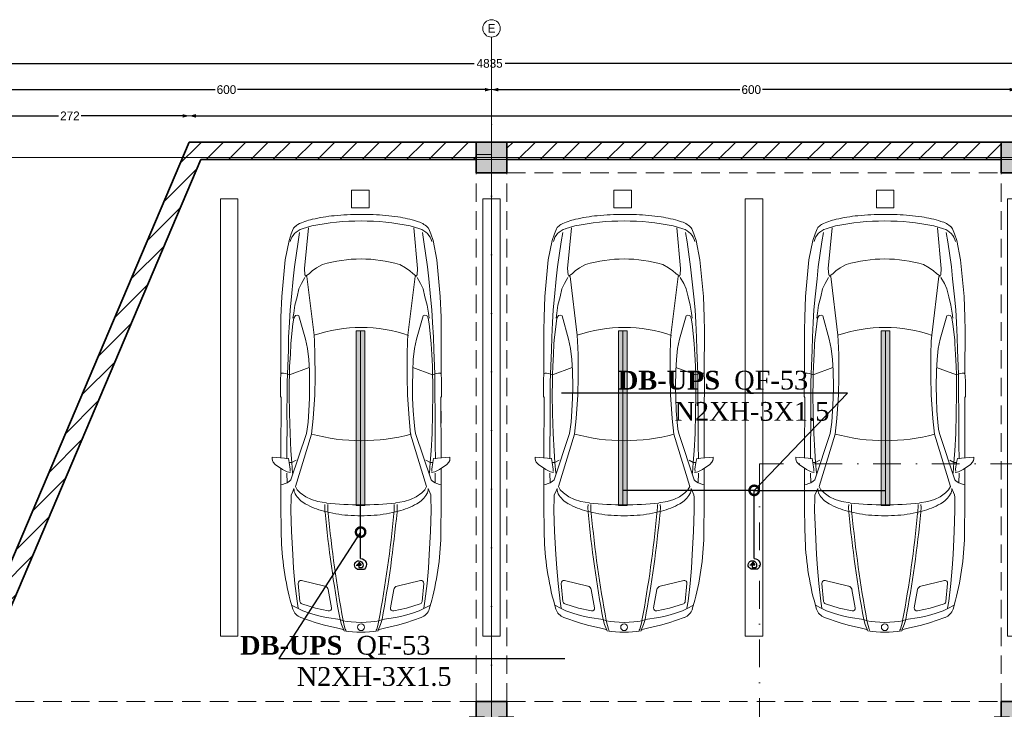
# Model space of a CAD drawing. Header units: inches. Extents: x -101229 to 34922, y -9538 to 27777.
# Tile 44 of 53: x 2374 to 13631, y 11710 to 19597. Entities that reach past the tile are written whole.
import ezdxf
from ezdxf import colors
from ezdxf.entities.mleader import LeaderData, LeaderLine
from ezdxf.enums import TextEntityAlignment as Align
from ezdxf.math import Vec2, Vec3

# ---------------------------------------------------------------- set-up
doc = ezdxf.new("R2010")
doc.units = ezdxf.units.IN
doc.header["$MEASUREMENT"] = 0
doc.linetypes.add('Dot & Dashed', pattern=[670.277762, 317.5, -176.388889, 0, -176.388874])
doc.linetypes.add('Hidden', pattern=[317.5, 211.666667, -105.833333])
for name, color, linetype in [('- განათება', 7, 'Continuous'), ('Dimensioning - General', 7, 'Continuous'), ('Marker - Section', 7, 'Continuous'), ('Structural - Bearing', 7, 'Continuous'), ('Structural - Grid', 7, 'Continuous')]:
    doc.layers.add(name, color=color, linetype=linetype)
for name, color, linetype, lineweight, true_color in [('Marker - Section_Pen_No__108', 7, 'Continuous', 13, 0xfd8379), ('Structural - Bearing_Pen_No__102', 7, 'Continuous', 13, 0xcccccc), ('Structural - Bearing_Pen_No__161', 7, 'Continuous', 13, 0x6a6a6a), ('Structural - Bearing_Pen_No__28', 7, 'Continuous', 35, 0xa80f02), ('Structural - Bearing_Pen_No__81', 7, 'Continuous', 20, 0x6a6a6a), ('Structural - Grid_Pen_No__81', 7, 'Continuous', 20, 0x6a6a6a)]:
    doc.layers.add(name, color=color, linetype=linetype, lineweight=lineweight, true_color=true_color)
for name, color, linetype, lineweight in [('New_2D Drafting - General_Pen_No__2', 8, 'Continuous', 15), ('New_Interior - Furniture _Pen_No__1', 7, 'Continuous', 13), ('Structural - Bearing_Pen_No__1', 7, 'Continuous', 13), ('Structural - Bearing_Pen_No__20', 1, 'Continuous', 0), ('Structural - Bearing_Pen_No__27', 7, 'Continuous', 35)]:
    doc.layers.add(name, color=color, linetype=linetype, lineweight=lineweight)
doc.styles.add('CT', font='ARIALN.TTF', dxfattribs={"height": 200})
doc.styles.add('GENERATED_STYLE_3', font='txt')
doc.dimstyles.new('GENERATED_STYLE__1', dxfattribs={"dimtxt": 100, "dimasz": 76, "dimexe": 0.18, "dimexo": 0.0625, "dimgap": 0, "dimtad": 0, "dimdec": 0, "dimlfac": 0.1, "dimzin": 0, "dimdsep": 46, "dimtxsty": 'GENERATED_STYLE_3', "dimblk": 'ARROWHEAD_5', "dimblk1": 'ARROWHEAD_5', "dimblk2": 'ARROWHEAD_5', "dimcen": 0.09, "dimse1": 1, "dimse2": 1, "dimclrd": 7, "dimclre": 7, "dimclrt": 7, "dimadec": 0, "dimazin": 0, "dimtfac": 1, "dimtdec": 4, "dimtmove": 0, "dimatfit": 3, "dimfxl": 1, "dimtolj": 1, "dimtzin": 0, "dimarcsym": 0})
doc.dimstyles.new('GENERATED_STYLE__2', dxfattribs={"dimtxt": 100, "dimasz": 76, "dimexe": 0.18, "dimexo": 0.0625, "dimgap": 0, "dimtad": 0, "dimtih": 1, "dimtoh": 1, "dimdec": 0, "dimlfac": 0.1, "dimzin": 0, "dimdsep": 46, "dimtxsty": 'GENERATED_STYLE_3', "dimblk": 'ARROWHEAD_5', "dimblk1": 'ARROWHEAD_5', "dimblk2": 'ARROWHEAD_5', "dimcen": 0.09, "dimse1": 1, "dimse2": 1, "dimclrd": 7, "dimclre": 7, "dimclrt": 7, "dimadec": 0, "dimazin": 0, "dimtfac": 1, "dimtdec": 4, "dimtmove": 0, "dimatfit": 3, "dimfxl": 1, "dimtolj": 1, "dimtzin": 0, "dimarcsym": 0})
pattern_1 = [(45, (0, 0), (-127.2792, 127.2792), [])]

# ---------------------------------------------------------------- blocks, each defined once
blk = doc.blocks.new('Slab_1', base_point=(-47184, 14488))
at = {"layer": 'Structural - Bearing_Pen_No__1', "color": 7, "linetype": 'Continuous', "lineweight": 13, "flags": 128}
blk.add_lwpolyline([(-47184, 14488), (1166, 14488), (1166, 32488), (1166, 39238), (-26465, 39238), (-29184, 32838), (-47184, 32838)], close=True, dxfattribs=at)
blk = doc.blocks.new('Wall_3', base_point=(-29184, 32838))
at = {"layer": 'Structural - Bearing', "linetype": 'Continuous', "lineweight": 0, "true_color": 0x000000}
h = blk.add_hatch(dxfattribs=at)
h.set_pattern_fill('MASONRY_BLOCK', color=18, style=0, pattern_type=2)
h.set_pattern_definition(pattern_1)
h.paths.add_polyline_path([(-26550, 39038), (-26333, 39038), (-26465, 39238)])
h = blk.add_hatch(dxfattribs=at)
h.set_pattern_fill('MASONRY_BLOCK', color=18, style=0, pattern_type=2)
h.set_pattern_definition(pattern_1)
h.paths.add_polyline_path([(-26248, 39238), (-26465, 39238), (-26333, 39038)])
h = blk.add_hatch(dxfattribs=at)
h.set_pattern_fill('MASONRY_BLOCK', color=18, style=0, pattern_type=2)
h.set_pattern_definition(pattern_1)
h.paths.add_polyline_path([(-29184, 32838), (-28966, 32838), (-26333, 39038), (-26550, 39038)])
at = {"layer": 'Structural - Bearing_Pen_No__27', "color": 7, "linetype": 'Continuous', "lineweight": 35, "flags": 128}
for points in [[(-26465, 39238), (-29184, 32838)], [(-26465, 39238), (-26248, 39238)], [(-28966, 32838), (-26333, 39038)]]:
    blk.add_lwpolyline(points, dxfattribs=at)
blk = doc.blocks.new('Wall_4', base_point=(1166, 39238))
at = {"layer": 'Structural - Bearing', "linetype": 'Continuous', "lineweight": 0, "true_color": 0x000000}
h = blk.add_hatch(dxfattribs=at)
h.set_pattern_fill('MASONRY_BLOCK', color=18, style=0, pattern_type=2)
h.set_pattern_definition(pattern_1)
h.paths.add_polyline_path([(-26333, 39038), (-23184, 39038), (-23184, 39238), (-26248, 39238)])
h = blk.add_hatch(dxfattribs=at)
h.set_pattern_fill('MASONRY_BLOCK', color=18, style=0, pattern_type=2)
h.set_pattern_definition(pattern_1)
h.paths.add_polyline_path([(-22834, 39238), (-22834, 39038), (-17184, 39038), (-17184, 39238)])
at = {"layer": 'Structural - Bearing_Pen_No__27', "color": 7, "linetype": 'Continuous', "lineweight": 35, "flags": 128}
for points in [[(-23184, 39238), (-26248, 39238)], [(-17184, 39238), (-22834, 39238)], [(-26333, 39038), (-23184, 39038)], [(-22834, 39038), (-17184, 39038)]]:
    blk.add_lwpolyline(points, dxfattribs=at)
blk = doc.blocks.new('Column_3', base_point=(-23009, 39063))
at = {"layer": 'Structural - Bearing_Pen_No__161', "linetype": 'Continuous', "lineweight": 0, "true_color": 0x6a6a6a}
blk.add_hatch(color=251, dxfattribs=at).paths.add_polyline_path([(-22834, 38888), (-22834, 39238), (-23184, 39238), (-23184, 38888)])
at = {"layer": 'Structural - Bearing_Pen_No__20', "color": 1, "linetype": 'Continuous', "lineweight": 0}
for p, q in [((-23009, 39143), (-23009, 39318)), ((-23089, 39063), (-23264, 39063)), ((-23009, 38983), (-23009, 38808)), ((-22929, 39063), (-22754, 39063))]:
    blk.add_line(p, q, dxfattribs=at)
blk.add_point((-23009, 39063), dxfattribs=at)
at = {"layer": 'Structural - Bearing_Pen_No__28', "color": 14, "linetype": 'Continuous', "lineweight": 35, "true_color": 0xa80f02, "flags": 128}
blk.add_lwpolyline([(-22834, 38888), (-22834, 39238), (-23184, 39238), (-23184, 38888)], close=True, dxfattribs=at)
blk = doc.blocks.new('Column_20', base_point=(-23009, 32663))
at = {"layer": 'Structural - Bearing_Pen_No__161', "linetype": 'Continuous', "lineweight": 0, "true_color": 0x6a6a6a}
blk.add_hatch(color=251, dxfattribs=at).paths.add_polyline_path([(-22834, 32488), (-22834, 32838), (-23184, 32838), (-23184, 32488)])
at = {"layer": 'Structural - Bearing_Pen_No__20', "color": 1, "linetype": 'Continuous', "lineweight": 0}
for p, q in [((-23009, 32743), (-23009, 32918)), ((-23089, 32663), (-23264, 32663)), ((-22929, 32663), (-22754, 32663)), ((-23009, 32583), (-23009, 32408))]:
    blk.add_line(p, q, dxfattribs=at)
blk.add_point((-23009, 32663), dxfattribs=at)
at = {"layer": 'Structural - Bearing_Pen_No__28', "color": 14, "linetype": 'Continuous', "lineweight": 35, "true_color": 0xa80f02, "flags": 128}
blk.add_lwpolyline([(-22834, 32488), (-22834, 32838), (-23184, 32838), (-23184, 32488)], close=True, dxfattribs=at)
blk = doc.blocks.new('Column_24', base_point=(-17009, 32663))
at = {"layer": 'Structural - Bearing_Pen_No__161', "linetype": 'Continuous', "lineweight": 0, "true_color": 0x6a6a6a}
blk.add_hatch(color=251, dxfattribs=at).paths.add_polyline_path([(-16834, 32488), (-16834, 32838), (-17184, 32838), (-17184, 32488)])
at = {"layer": 'Structural - Bearing_Pen_No__20', "color": 1, "linetype": 'Continuous', "lineweight": 0}
for p, q in [((-17009, 32743), (-17009, 32918)), ((-17089, 32663), (-17264, 32663)), ((-16929, 32663), (-16754, 32663)), ((-17009, 32583), (-17009, 32408))]:
    blk.add_line(p, q, dxfattribs=at)
blk.add_point((-17009, 32663), dxfattribs=at)
at = {"layer": 'Structural - Bearing_Pen_No__28', "color": 14, "linetype": 'Continuous', "lineweight": 35, "true_color": 0xa80f02, "flags": 128}
blk.add_lwpolyline([(-16834, 32488), (-16834, 32838), (-17184, 32838), (-17184, 32488)], close=True, dxfattribs=at)
blk = doc.blocks.new('Column_39', base_point=(-17009, 39063))
at = {"layer": 'Structural - Bearing_Pen_No__161', "linetype": 'Continuous', "lineweight": 0, "true_color": 0x6a6a6a}
blk.add_hatch(color=251, dxfattribs=at).paths.add_polyline_path([(-16834, 38888), (-16834, 39238), (-17184, 39238), (-17184, 38888)])
at = {"layer": 'Structural - Bearing_Pen_No__20', "color": 1, "linetype": 'Continuous', "lineweight": 0}
for p, q in [((-17009, 39143), (-17009, 39318)), ((-17089, 39063), (-17264, 39063)), ((-17009, 38983), (-17009, 38808)), ((-16929, 39063), (-16754, 39063))]:
    blk.add_line(p, q, dxfattribs=at)
blk.add_point((-17009, 39063), dxfattribs=at)
at = {"layer": 'Structural - Bearing_Pen_No__28', "color": 14, "linetype": 'Continuous', "lineweight": 35, "true_color": 0xa80f02, "flags": 128}
blk.add_lwpolyline([(-16834, 38888), (-16834, 39238), (-17184, 39238), (-17184, 38888)], close=True, dxfattribs=at)
blk = doc.blocks.new('Standard grid marker')
at = {"layer": 'Structural - Grid_Pen_No__81', "color": 251, "linetype": 'Continuous', "lineweight": 20, "true_color": 0x6a6a6a}
blk.add_line((1000, 0), (51328, 0), dxfattribs=at)
at = {"layer": 'Structural - Grid_Pen_No__81', "color": 251, "lineweight": 20, "true_color": 0x6a6a6a, "style": 'GENERATED_STYLE_3'}
for tag, p in [('AC_MarkerText_1_0', (-100, -144)), ('AC_MarkerText_1_1', (52428, -144))]:
    blk.add_attdef(tag, text='', height=100, rotation=180, dxfattribs=at).set_placement(p, align=Align.TOP_CENTER)
blk = doc.blocks.new('Standard grid marker_2')
at = {"layer": 'Structural - Grid_Pen_No__81', "color": 251, "linetype": 'Continuous', "lineweight": 20, "true_color": 0x6a6a6a}
for p, q in [((1000, 0), (27735, 0)), ((27735, 0), (28735, 0))]:
    blk.add_line(p, q, dxfattribs=at)
blk.add_circle((28835, 0), 100, dxfattribs=at)
blk.add_point((27735, 0), dxfattribs=at)
blk.add_point((27735, 0), dxfattribs=at)
at = {"layer": 'Structural - Grid_Pen_No__81', "color": 251, "lineweight": 20, "true_color": 0x6a6a6a, "style": 'GENERATED_STYLE_3'}
for tag, p in [('AC_MarkerText_1_0', (-2, -47)), ('AC_MarkerText_1_1', (28933, -47))]:
    blk.add_attdef(tag, text='', height=100, rotation=270, dxfattribs=at).set_placement(p, align=Align.TOP_CENTER)
blk = doc.blocks.new('Parking Place')
at = {"layer": 'New_Interior - Furniture _Pen_No__1', "color": 7, "linetype": 'Continuous', "lineweight": 13, "flags": 128}
for points in [[(1400, 4900), (1600, 4900), (1600, 5100), (1400, 5100)], [(4400, 4900), (4600, 4900), (4600, 5100), (4400, 5100)], [(-100, 0), (100, 0), (100, 5000), (-100, 5000)], [(2900, 0), (3100, 0), (3100, 5000), (2900, 5000)], [(5900, 0), (6100, 0), (6100, 5000), (5900, 5000)]]:
    blk.add_lwpolyline(points, close=True, dxfattribs=at)
blk = doc.blocks.new('Parking Place_4')
at = {"layer": 'New_Interior - Furniture _Pen_No__1', "color": 7, "linetype": 'Continuous', "lineweight": 13, "flags": 128}
for points in [[(1400, 4900), (1600, 4900), (1600, 5100), (1400, 5100)], [(-100, 0), (100, 0), (100, 5000), (-100, 5000)], [(2900, 0), (3100, 0), (3100, 5000), (2900, 5000)]]:
    blk.add_lwpolyline(points, close=True, dxfattribs=at)
blk = doc.blocks.new('Car Symbol 27')
at = {"layer": 'New_Interior - Furniture _Pen_No__1', "color": 7, "linetype": 'Continuous', "lineweight": 13}
for p, q in [((-1984, 1017), (-2004, 1017)), ((-2004, 1017), (-1989, 830)), ((-1965, 1014), (-1984, 1017)), ((-1945, 1004), (-1965, 1014)), ((-3842, 906), (-4261, 867)), ((-3606, 915), (-3842, 906)), ((-3450, 918), (-3606, 915)), ((-2966, 917), (-3450, 918)), ((-2877, 921), (-2966, 917)), ((-2963, 904), (-2965, 886)), ((-2955, 917), (-2963, 904)), ((-2696, 921), (-2877, 921)), ((-2686, 914), (-2696, 921)), ((-1999, 917), (-2685, 914)), ((-2392, 915), (-2530, 915)), ((-1919, 980), (-1945, 1004)), ((-1861, 896), (-1919, 980)), ((-1453, 917), (-1877, 917)), ((-1689, 898), (-1686, 917)), ((-1158, 913), (-1453, 917)), ((-4559, 797), (-4614, 774)), ((-4483, 823), (-4559, 797)), ((-4261, 867), (-4483, 823)), ((-3836, 796), (-4042, 775)), ((-3688, 811), (-3836, 796)), ((-3543, 819), (-3688, 811)), ((-3376, 828), (-3543, 819)), ((-3341, 799), (-3528, 778)), ((-3232, 831), (-3376, 828)), ((-3299, 802), (-3341, 799)), ((-3179, 808), (-3299, 802)), ((-3232, 831), (-2954, 842)), ((-3045, 816), (-3179, 808)), ((-2946, 819), (-3045, 816)), ((-2946, 819), (-3029, 593)), ((-2965, 886), (-2961, 861)), ((-2961, 861), (-2952, 839)), ((-2858, 844), (-2954, 842)), ((-2952, 839), (-2946, 819)), ((-2856, 820), (-2946, 819)), ((-2722, 844), (-2858, 844)), ((-2725, 821), (-2856, 820)), ((-2503, 818), (-2725, 821)), ((-2518, 847), (-2722, 844)), ((-2338, 846), (-2518, 847)), ((-2273, 812), (-2503, 818)), ((-2146, 848), (-2338, 846)), ((-2074, 801), (-2273, 812)), ((-2273, 624), (-1744, 801)), ((-1984, 850), (-2146, 848)), ((-1941, 791), (-2074, 801)), ((-1989, 830), (-1943, 821)), ((-1941, 791), (-1969, 742)), ((-1943, 821), (-1864, 810)), ((-1941, 820), (-1941, 791)), ((-1821, 782), (-1941, 791)), ((-1864, 810), (-1839, 811)), ((-1836, 843), (-1861, 896)), ((-1830, 826), (-1836, 843)), ((-1829, 806), (-1830, 826)), ((-1710, 846), (-1821, 849)), ((-1744, 801), (-1728, 817)), ((-1728, 817), (-1710, 846)), ((-1710, 846), (-1700, 868)), ((-1700, 868), (-1689, 898)), ((-1600, 785), (-1571, 798)), ((-1571, 798), (-1546, 800)), ((-1546, 800), (-1393, 802)), ((-1393, 802), (-1151, 794)), ((-1151, 794), (-888, 780)), ((-264, 780), (-366, 809)), ((-310, 793), (-274, 720)), ((-4465, 720), (-4571, 702)), ((-4179, 761), (-4465, 720)), ((-4042, 775), (-4179, 761)), ((-3991, 681), (-4057, 642)), ((-3927, 711), (-3991, 681)), ((-3837, 731), (-3927, 711)), ((-3741, 756), (-3837, 731)), ((-3649, 770), (-3741, 756)), ((-3594, 778), (-3649, 770)), ((-3623, 751), (-3628, 727)), ((-3628, 727), (-3621, 710)), ((-3593, 768), (-3623, 751)), ((-3621, 710), (-3352, 635)), ((-3528, 778), (-3593, 768)), ((-1666, 750), (-2265, 567)), ((-1631, 730), (-1666, 750)), ((-1643, 767), (-1600, 785)), ((-1594, 694), (-1631, 730)), ((-1549, 632), (-1594, 694)), ((-888, 780), (-734, 771)), ((-734, 771), (-559, 755)), ((-528, 413), (-591, 681)), ((-559, 755), (-356, 731)), ((-352, 699), (-559, 718)), ((-356, 731), (-276, 718)), ((-326, 678), (-277, 520)), ((-274, 720), (-247, 666)), ((-171, 688), (-107, 511)), ((-4647, 562), (-4614, 672)), ((-4160, 646), (-4626, 602)), ((-4088, 641), (-4160, 646)), ((-4105, 591), (-4134, 558)), ((-4077, 628), (-4105, 591)), ((-4075, 632), (-4088, 641)), ((-4071, 618), (-4075, 632)), ((-3398, 536), (-4071, 618)), ((-3352, 635), (-3247, 612)), ((-3247, 612), (-3122, 598)), ((-3122, 598), (-2991, 591)), ((-2991, 591), (-2813, 588)), ((-2813, 588), (-2677, 590)), ((-2677, 590), (-2533, 596)), ((-2533, 596), (-2405, 606)), ((-2265, 567), (-2446, 549)), ((-2405, 606), (-2324, 615)), ((-2324, 615), (-2273, 624)), ((-1520, 567), (-1549, 632)), ((-1496, 493), (-1520, 567)), ((-247, 666), (-219, 588)), ((-219, 588), (-200, 525)), ((-4168, 509), (-4205, 442)), ((-4134, 558), (-4168, 509)), ((-3328, 532), (-3398, 536)), ((-3179, 527), (-3328, 532)), ((-2920, 526), (-3179, 527)), ((-2715, 530), (-2920, 526)), ((-2446, 549), (-2715, 530)), ((-1479, 396), (-1496, 493)), ((-244, 374), (-277, 520)), ((-200, 525), (-181, 453)), ((-181, 453), (-170, 396)), ((-107, 511), (-80, 418)), ((-1426, 415), (-1463, 412)), ((-1440, 380), (-1463, 380)), ((-1387, 379), (-1440, 380)), ((-1375, 412), (-1426, 415)), ((-1360, 376), (-1387, 379)), ((-279, 337), (-488, 375)), ((-170, 396), (-146, 240)), ((-46, 267), (-80, 418)), ((-146, 240), (-132, 207)), ((-90, 223), (-146, 240)), ((-46, 267), (-35, 221)), ((-134, 205), (-78, 191)), ((-132, 207), (-125, 157)), ((-125, 157), (-118, 111)), ((-23, 196), (-90, 223)), ((-78, 191), (-37, 180)), ((-37, 180), (-19, 170)), ((-19, 194), (-35, 221)), ((-118, 111), (-115, 57)), ((-115, 57), (-113, 0)), ((-125, -157), (-118, -111)), ((-118, -111), (-115, -57)), ((-115, -57), (-113, 0)), ((-146, -240), (-132, -207)), ((-90, -223), (-146, -240)), ((-134, -205), (-78, -191)), ((-132, -207), (-125, -157)), ((-23, -196), (-90, -223)), ((-78, -191), (-37, -180)), ((-46, -267), (-35, -221)), ((-37, -180), (-19, -170)), ((-19, -194), (-35, -221)), ((-279, -337), (-488, -375)), ((-170, -396), (-146, -240)), ((-46, -267), (-80, -418)), ((-4168, -509), (-4205, -442)), ((-1479, -396), (-1496, -493)), ((-1440, -380), (-1463, -380)), ((-1426, -415), (-1463, -412)), ((-1387, -379), (-1440, -380)), ((-1375, -412), (-1426, -415)), ((-1360, -376), (-1387, -379)), ((-528, -413), (-591, -681)), ((-244, -374), (-277, -520)), ((-181, -453), (-170, -396)), ((-107, -511), (-80, -418)), ((-4647, -562), (-4614, -672)), ((-4134, -558), (-4168, -509)), ((-4105, -591), (-4134, -558)), ((-3398, -536), (-4071, -618)), ((-3328, -532), (-3398, -536)), ((-3179, -527), (-3328, -532)), ((-2920, -526), (-3179, -527)), ((-2715, -530), (-2920, -526)), ((-2446, -549), (-2715, -530)), ((-2265, -567), (-2446, -549)), ((-1496, -493), (-1520, -567)), ((-326, -678), (-277, -520)), ((-219, -588), (-200, -525)), ((-200, -525), (-181, -453)), ((-171, -688), (-107, -511)), ((-4160, -646), (-4626, -602)), ((-4088, -641), (-4160, -646)), ((-4077, -628), (-4105, -591)), ((-4075, -632), (-4088, -641)), ((-4071, -618), (-4075, -632)), ((-3991, -681), (-4057, -642)), ((-3621, -710), (-3352, -635)), ((-3352, -635), (-3247, -612)), ((-3247, -612), (-3122, -598)), ((-3122, -598), (-2991, -591)), ((-2946, -819), (-3029, -593)), ((-2991, -591), (-2813, -588)), ((-2813, -588), (-2677, -590)), ((-2677, -590), (-2533, -596)), ((-2533, -596), (-2405, -606)), ((-2405, -606), (-2324, -615)), ((-2324, -615), (-2273, -624)), ((-2273, -624), (-1744, -801)), ((-1666, -750), (-2265, -567)), ((-1549, -632), (-1594, -694)), ((-1520, -567), (-1549, -632)), ((-274, -720), (-247, -666)), ((-247, -666), (-219, -588)), ((-4559, -797), (-4614, -774)), ((-4465, -720), (-4571, -702)), ((-4179, -761), (-4465, -720)), ((-4042, -775), (-4179, -761)), ((-3836, -796), (-4042, -775)), ((-3927, -711), (-3991, -681)), ((-3837, -731), (-3927, -711)), ((-3741, -756), (-3837, -731)), ((-3649, -770), (-3741, -756)), ((-3594, -778), (-3649, -770)), ((-3628, -727), (-3621, -710)), ((-3623, -751), (-3628, -727)), ((-3593, -768), (-3623, -751)), ((-3528, -778), (-3593, -768)), ((-3341, -799), (-3528, -778)), ((-1941, -791), (-1969, -742)), ((-1821, -782), (-1941, -791)), ((-1631, -730), (-1666, -750)), ((-1643, -767), (-1600, -785)), ((-1594, -694), (-1631, -730)), ((-1600, -785), (-1571, -798)), ((-1151, -794), (-888, -780)), ((-888, -780), (-734, -771)), ((-734, -771), (-559, -755)), ((-352, -699), (-559, -718)), ((-559, -755), (-356, -731)), ((-264, -780), (-366, -809)), ((-356, -731), (-276, -718)), ((-310, -793), (-274, -720)), ((-4483, -823), (-4559, -797)), ((-4261, -867), (-4483, -823)), ((-3842, -906), (-4261, -867)), ((-3688, -811), (-3836, -796)), ((-3543, -819), (-3688, -811)), ((-3376, -828), (-3543, -819)), ((-3232, -831), (-3376, -828)), ((-3299, -802), (-3341, -799)), ((-3179, -808), (-3299, -802)), ((-3232, -831), (-2954, -842)), ((-3045, -816), (-3179, -808)), ((-2946, -819), (-3045, -816)), ((-2965, -886), (-2961, -861)), ((-2963, -904), (-2965, -886)), ((-2961, -861), (-2954, -841)), ((-2954, -841), (-2946, -819)), ((-2858, -844), (-2954, -842)), ((-2856, -820), (-2946, -819)), ((-2722, -844), (-2858, -844)), ((-2725, -821), (-2856, -820)), ((-2503, -818), (-2725, -821)), ((-2518, -847), (-2722, -844)), ((-2338, -846), (-2518, -847)), ((-2273, -812), (-2503, -818)), ((-2146, -848), (-2338, -846)), ((-2074, -801), (-2273, -812)), ((-1984, -850), (-2146, -848)), ((-1941, -791), (-2074, -801)), ((-2004, -1017), (-1989, -830)), ((-1989, -830), (-1943, -821)), ((-1943, -821), (-1864, -810)), ((-1941, -820), (-1941, -791)), ((-1861, -896), (-1919, -980)), ((-1864, -810), (-1839, -811)), ((-1836, -843), (-1861, -896)), ((-1830, -826), (-1836, -843)), ((-1829, -806), (-1830, -826)), ((-1710, -846), (-1821, -849)), ((-1744, -801), (-1728, -817)), ((-1728, -817), (-1710, -846)), ((-1710, -846), (-1700, -868)), ((-1700, -868), (-1689, -898)), ((-1689, -898), (-1686, -917)), ((-1571, -798), (-1546, -800)), ((-1546, -800), (-1393, -802)), ((-1393, -802), (-1151, -794)), ((-3606, -915), (-3842, -906)), ((-3450, -918), (-3606, -915)), ((-2966, -917), (-3450, -918)), ((-2877, -921), (-2966, -917)), ((-2955, -917), (-2963, -904)), ((-2696, -921), (-2877, -921)), ((-2686, -914), (-2696, -921)), ((-1999, -917), (-2685, -914)), ((-1945, -1004), (-1965, -1014)), ((-1919, -980), (-1945, -1004)), ((-1453, -917), (-1877, -917)), ((-1158, -913), (-1453, -917)), ((-1984, -1017), (-2004, -1017)), ((-1965, -1014), (-1984, -1017))]:
    blk.add_line(p, q, dxfattribs=at)
blk.add_circle((-58, 0), 39.1, dxfattribs=at)
for centre, radius, start, end in [((-1180, -2308), 3221, 75.3692, 89.6147), ((-4423, 614), 200, 102.9981, 163.2615), ((-4415, 562), 296, 137.753, 164.573), ((-4582, 705), 75.7, 116.2564, 132.7691), ((-4592, 723), 55.5, 112.9917, 115.5464), ((-1643, 635), 132, 62.6713, 90), ((-1726, 500), 290, 28.3495, 60.3799), ((-562, 688), 30, 84.7809, 193.2364), ((-355, 669), 30, 17.3318, 84.7818), ((-312, 638), 150, 19.7555, 71.4709), ((-3476, 243), 1287, 162.0281, 171.9884), ((-4369, 4), 2178, 344.8283, 15.1045), ((-2192, 222), 832, 14.172, 29.9366), ((-1944, 0), 2761, 168.2577, 191.7424), ((-1824, 0), 1663, 160.9767, 198.8163), ((-2142, 34), 2637, 171.5296, 177.6904), ((-2729, 0), 1541, 163.3477, 196.6523), ((-5076, 0), 3619, 353.7227, 6.2772), ((-2877, 34), 1543, 4.3137, 14.7384), ((-2771, -14054), 14533, 79.5924, 84.4853), ((-2754, -14060), 14503, 79.5924, 84.4853), ((-479, 424), 50, 193.2368, 259.7927), ((-273, 367), 30, 259.7918, 12.6561), ((-1533, 0), 3247, 177.5196, 180.0008), ((-3211, 0), 1878, 355.4299, 4.5699), ((-1022, 0), 1022, 349.0272, 10.9729), ((-1505, 0), 3275, 180, 180.1671), ((-1731, -5), 3049, 180.0843, 185.6746), ((-2877, -34), 1543, 345.2615, 355.6862), ((-2754, 14060), 14503, 275.5147, 280.4076), ((-2887, -129), 1886, 185.4031, 193.1131), ((-2771, 14054), 14533, 275.5147, 280.4076), ((-273, -367), 30, 347.3444, 100.2081), ((-2192, -222), 832, 330.063, 345.8279), ((-479, -424), 50, 100.2074, 166.7634), ((-4110, -426), 628, 191.9919, 208.1327), ((-4423, -614), 200, 196.7385, 257.0019), ((-1726, -500), 290, 299.6194, 331.6502), ((-4489, -620), 202, 210.3469, 218.9129), ((-4557, -676), 114, 218.7476, 231.2781), ((-4587, -713), 67.2, 231.2736, 246.5356), ((-1643, -635), 132, 269.9996, 297.3277), ((-562, -688), 30, 166.764, 275.2191), ((-355, -669), 30, 275.2182, 342.6682), ((-312, -638), 150, 288.5291, 340.2445), ((-1180, 2308), 3221, 270.3853, 284.6308)]:
    blk.add_arc(centre, radius, start, end, dxfattribs=at)
blk = doc.blocks.new('Beam_4', base_point=(-17009, 14663))
at = {"layer": 'Structural - Bearing_Pen_No__102', "color": 254, "linetype": 'Hidden', "lineweight": 13, "true_color": 0xcccccc}
blk.add_line((-17184, 32838), (-17184, 38888), dxfattribs=at)
blk = doc.blocks.new('Beam_5', base_point=(-23009, 14663))
at = {"layer": 'Structural - Bearing_Pen_No__102', "color": 254, "linetype": 'Hidden', "lineweight": 13, "true_color": 0xcccccc}
for p, q in [((-23184, 32838), (-23184, 39096)), ((-23009, 39096), (-23184, 39096)), ((-22834, 32838), (-22834, 38888))]:
    blk.add_line(p, q, dxfattribs=at)
at = {"layer": 'Structural - Bearing_Pen_No__81', "color": 251, "linetype": 'Dot & Dashed', "lineweight": 20, "true_color": 0x6a6a6a}
blk.add_line((-23009, 14663), (-23009, 39096), dxfattribs=at)
blk = doc.blocks.new('Beam_13', base_point=(-47009, 32663))
at = {"layer": 'Structural - Bearing_Pen_No__102', "color": 254, "linetype": 'Hidden', "lineweight": 13, "true_color": 0xcccccc}
for p, q in [((-47184, 32838), (-23184, 32838)), ((-22834, 32838), (-17184, 32838))]:
    blk.add_line(p, q, dxfattribs=at)
blk = doc.blocks.new('Beam_14', base_point=(-23009, 39063))
at = {"layer": 'Structural - Bearing_Pen_No__102', "color": 254, "linetype": 'Hidden', "lineweight": 13, "true_color": 0xcccccc}
for p, q in [((-23009, 39238), (991, 39238)), ((-23009, 39096), (-23009, 39238)), ((-22834, 38888), (-17184, 38888))]:
    blk.add_line(p, q, dxfattribs=at)
at = {"layer": 'Structural - Bearing_Pen_No__81', "color": 251, "linetype": 'Dot & Dashed', "lineweight": 20, "true_color": 0x6a6a6a}
blk.add_line((-23009, 39063), (991, 39063), dxfattribs=at)
blk = doc.blocks.new('ARROWHEAD_5')
at = {"linetype": 'Continuous', "lineweight": 0}
blk.add_hatch(color=0, dxfattribs=at).paths.add_polyline_path([(-1, 0.2679), (0, 0), (-1, -0.2679)])
at = {"color": 0, "linetype": 'Continuous', "lineweight": 0}
blk.add_line((0, 0), (-1, 0), dxfattribs=at)
blk = doc.blocks.new('*D161')
at = {"layer": 'Defpoints', "color": 0, "linetype": 'Continuous', "transparency": 16777216}
for p in [(-16706, 18197), (4312, 18197), (-16406, 11797)]:
    blk.add_point(p, dxfattribs=at)
at = {"layer": 'Dimensioning - General', "color": 7, "linetype": 'Continuous', "lineweight": -2, "transparency": 16777216}
for p, q in [((-16706, 18121), (-16706, 15103)), ((-16706, 11873), (-16706, 14846))]:
    blk.add_line(p, q, dxfattribs=at)
at = {"layer": 'Dimensioning - General', "color": 7, "linetype": 'Continuous', "lineweight": -2, "transparency": 16777216, "xscale": 76.00000000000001, "yscale": 76.00000000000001, "zscale": 76.00000000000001}
for p, rotation in [((-16706, 18197), 90), ((-16706, 11797), 270)]:
    blk.add_blockref('ARROWHEAD_5', p, dxfattribs=dict(at, rotation=rotation))
at = {"layer": 'Dimensioning - General', "color": 7, "linetype": 'Continuous', "lineweight": 13, "transparency": 16777216, "insert": (-16706, 14974), "char_height": 100, "attachment_point": 5, "rotation": 90, "style": 'GENERATED_STYLE_3'}
blk.add_mtext('\\A1;640', dxfattribs=at)
blk = doc.blocks.new('*D195')
at = {"layer": 'Defpoints', "color": 0, "linetype": 'Continuous', "transparency": 16777216}
for p in [(4312, 18497), (4312, 18197), (31944, 18197)]:
    blk.add_point(p, dxfattribs=at)
at = {"layer": 'Dimensioning - General', "color": 7, "linetype": 'Continuous', "lineweight": -2, "transparency": 16777216}
for p, q in [((4388, 18497), (17943, 18497)), ((31868, 18497), (18295, 18497))]:
    blk.add_line(p, q, dxfattribs=at)
at = {"layer": 'Dimensioning - General', "color": 7, "linetype": 'Continuous', "lineweight": -2, "transparency": 16777216, "xscale": 76.00000000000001, "yscale": 76.00000000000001, "zscale": 76.00000000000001, "rotation": 180}
blk.add_blockref('ARROWHEAD_5', (4312, 18497), dxfattribs=at)
at = {"layer": 'Dimensioning - General', "color": 7, "linetype": 'Continuous', "lineweight": -2, "transparency": 16777216, "xscale": 76.00000000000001, "yscale": 76.00000000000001, "zscale": 76.00000000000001}
blk.add_blockref('ARROWHEAD_5', (31944, 18497), dxfattribs=at)
at = {"layer": 'Dimensioning - General', "color": 7, "linetype": 'Continuous', "lineweight": 13, "transparency": 16777216, "insert": (18119, 18497), "char_height": 100, "attachment_point": 5, "style": 'GENERATED_STYLE_3'}
blk.add_mtext('\\A1;2763', dxfattribs=at)
blk = doc.blocks.new('*D196')
at = {"layer": 'Defpoints', "color": 0, "linetype": 'Continuous', "transparency": 16777216}
for p in [(1594, 18497), (4312, 18197), (1594, 11797)]:
    blk.add_point(p, dxfattribs=at)
at = {"layer": 'Dimensioning - General', "color": 7, "linetype": 'Continuous', "lineweight": -2, "transparency": 16777216}
for p, q in [((1670, 18497), (2819, 18497)), ((4236, 18497), (3076, 18497))]:
    blk.add_line(p, q, dxfattribs=at)
at = {"layer": 'Dimensioning - General', "color": 7, "linetype": 'Continuous', "lineweight": -2, "transparency": 16777216, "xscale": 76.00000000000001, "yscale": 76.00000000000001, "zscale": 76.00000000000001, "rotation": 180}
blk.add_blockref('ARROWHEAD_5', (1594, 18497), dxfattribs=at)
at = {"layer": 'Dimensioning - General', "color": 7, "linetype": 'Continuous', "lineweight": -2, "transparency": 16777216, "xscale": 76.00000000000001, "yscale": 76.00000000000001, "zscale": 76.00000000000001}
blk.add_blockref('ARROWHEAD_5', (4312, 18497), dxfattribs=at)
at = {"layer": 'Dimensioning - General', "color": 7, "linetype": 'Continuous', "lineweight": 13, "transparency": 16777216, "insert": (2948, 18497), "char_height": 100, "attachment_point": 5, "style": 'GENERATED_STYLE_3'}
blk.add_mtext('\\A1;272', dxfattribs=at)
blk = doc.blocks.new('*D201')
at = {"layer": 'Defpoints', "color": 0, "linetype": 'Continuous', "transparency": 16777216}
for p in [(7769, 18829), (13769, 18809), (7769, 18797)]:
    blk.add_point(p, dxfattribs=at)
at = {"layer": 'Dimensioning - General', "color": 7, "linetype": 'Continuous', "lineweight": -2, "transparency": 16777216}
for p, q in [((7845, 18797), (10609, 18797)), ((13693, 18797), (10866, 18797))]:
    blk.add_line(p, q, dxfattribs=at)
at = {"layer": 'Dimensioning - General', "color": 7, "linetype": 'Continuous', "lineweight": -2, "transparency": 16777216, "xscale": 76.00000000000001, "yscale": 76.00000000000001, "zscale": 76.00000000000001, "rotation": 180}
blk.add_blockref('ARROWHEAD_5', (7769, 18797), dxfattribs=at)
at = {"layer": 'Dimensioning - General', "color": 7, "linetype": 'Continuous', "lineweight": -2, "transparency": 16777216, "xscale": 76.00000000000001, "yscale": 76.00000000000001, "zscale": 76.00000000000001}
blk.add_blockref('ARROWHEAD_5', (13769, 18797), dxfattribs=at)
at = {"layer": 'Dimensioning - General', "color": 7, "linetype": 'Continuous', "lineweight": 13, "transparency": 16777216, "insert": (10738, 18797), "char_height": 100, "attachment_point": 5, "style": 'GENERATED_STYLE_3'}
blk.add_mtext('\\A1;600', dxfattribs=at)
blk = doc.blocks.new('*D202')
at = {"layer": 'Defpoints', "color": 0, "linetype": 'Continuous', "transparency": 16777216}
for p in [(1769, 19071), (7769, 18829), (1769, 18797)]:
    blk.add_point(p, dxfattribs=at)
at = {"layer": 'Dimensioning - General', "color": 7, "linetype": 'Continuous', "lineweight": -2, "transparency": 16777216}
for p, q in [((1845, 18797), (4609, 18797)), ((7693, 18797), (4866, 18797))]:
    blk.add_line(p, q, dxfattribs=at)
at = {"layer": 'Dimensioning - General', "color": 7, "linetype": 'Continuous', "lineweight": -2, "transparency": 16777216, "xscale": 76.00000000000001, "yscale": 76.00000000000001, "zscale": 76.00000000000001, "rotation": 180}
blk.add_blockref('ARROWHEAD_5', (1769, 18797), dxfattribs=at)
at = {"layer": 'Dimensioning - General', "color": 7, "linetype": 'Continuous', "lineweight": -2, "transparency": 16777216, "xscale": 76.00000000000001, "yscale": 76.00000000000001, "zscale": 76.00000000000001}
blk.add_blockref('ARROWHEAD_5', (7769, 18797), dxfattribs=at)
at = {"layer": 'Dimensioning - General', "color": 7, "linetype": 'Continuous', "lineweight": 13, "transparency": 16777216, "insert": (4738, 18797), "char_height": 100, "attachment_point": 5, "style": 'GENERATED_STYLE_3'}
blk.add_mtext('\\A1;600', dxfattribs=at)
blk = doc.blocks.new('*D206')
at = {"layer": 'Defpoints', "color": 0, "linetype": 'Continuous', "transparency": 16777216}
for p in [(-16406, 19097), (31944, 18197), (-16406, 11797)]:
    blk.add_point(p, dxfattribs=at)
at = {"layer": 'Dimensioning - General', "color": 7, "linetype": 'Continuous', "lineweight": -2, "transparency": 16777216}
for p, q in [((-16330, 19097), (7571, 19097)), ((31868, 19097), (7924, 19097))]:
    blk.add_line(p, q, dxfattribs=at)
at = {"layer": 'Dimensioning - General', "color": 7, "linetype": 'Continuous', "lineweight": -2, "transparency": 16777216, "xscale": 76.00000000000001, "yscale": 76.00000000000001, "zscale": 76.00000000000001, "rotation": 180}
blk.add_blockref('ARROWHEAD_5', (-16406, 19097), dxfattribs=at)
at = {"layer": 'Dimensioning - General', "color": 7, "linetype": 'Continuous', "lineweight": -2, "transparency": 16777216, "xscale": 76.00000000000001, "yscale": 76.00000000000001, "zscale": 76.00000000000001}
blk.add_blockref('ARROWHEAD_5', (31944, 19097), dxfattribs=at)
at = {"layer": 'Dimensioning - General', "color": 7, "linetype": 'Continuous', "lineweight": 13, "transparency": 16777216, "insert": (7747, 19097), "char_height": 100, "attachment_point": 5, "style": 'GENERATED_STYLE_3'}
blk.add_mtext('\\A1;4835', dxfattribs=at)
blk = doc.blocks.new('Cutting Plane_2', base_point=(3944, 35559))
at = {"layer": 'Marker - Section_Pen_No__108', "color": 11, "linetype": 'Dot & Dashed', "lineweight": 13, "true_color": 0xfd8379}
for p, q in [((3794, 35559), (-19947, 35559)), ((-19947, 35559), (-19947, 30357))]:
    blk.add_line(p, q, dxfattribs=at)
blk = doc.blocks.new('მოძრაობის დეტექტორი')
at = {"layer": '- განათება'}
h = blk.add_hatch(color=6, dxfattribs=at)
h.dxf.hatch_style = 1
h.paths.add_polyline_path([(-100, -1), (1, -123), (100, 1)])
at = {"layer": '- განათება', "color": 6}
for p, q in [((-100, -1), (100, 1)), ((-58, 165), (233, 165)), ((0, 106), (143, 106)), ((1, -123), (100, 1))]:
    blk.add_line(p, q, dxfattribs=at)
blk.add_lwpolyline([(0, 0), (0, 106)], dxfattribs=at)
for centre, radius, start, end in [((3, 0), 176, 110.3272, 37.1447), ((77, -23), 245, 270.0765, 50.2358)]:
    blk.add_arc(centre, radius, start, end, dxfattribs=at)
blk = doc.blocks.new('მოძრაობის დედექტორი')
at = {"layer": '- განათება', "color": 6}
blk.add_blockref('მოძრაობის დეტექტორი', (0, 0), dxfattribs=at)
blk = doc.blocks.new('_DotSmall')
at = {"color": 0, "linetype": 'ByBlock', "const_width": 0.5}
blk.add_lwpolyline([(-0.0625, 0, 1), (0.0625, 0, 1)], format="xyb", close=True, dxfattribs=at)

msp = doc.modelspace()

# ---------------------------------------------------------------- linework, layer by layer
at = {"layer": 'New_2D Drafting - General_Pen_No__2', "color": 8, "linetype": 'Continuous', "lineweight": 15, "flags": 128}
msp.add_lwpolyline([(31743.71602, -6352.71606), (31743.71602, 17997.28394), (4444.69471, 17997.28394), (1811.01254, 11797.28394), (1811.01254, 11597.28394), (-4056.28398, 11597.28394), (-4056.28398, 5447.28396), (-10206.28398, 5447.27184), (-10195.74273, -6352.71606)], close=True, dxfattribs=at)

# ---------------------------------------------------------------- block references
at = {"layer": 'New_Interior - Furniture _Pen_No__1', "color": 7, "linetype": 'Continuous', "lineweight": 13, "zscale": 1000}
for name, p in [('Parking Place_4', (4768.71602, 12547.28394)), ('Parking Place', (7768.71602, 12547.28394))]:
    msp.add_blockref(name, p, dxfattribs=at)
at = {"layer": 'New_Interior - Furniture _Pen_No__1', "color": 7, "linetype": 'Continuous', "lineweight": 13, "zscale": 1000, "rotation": 270}
for p in [(6276.40611, 12590.61141), (9284.26641, 12590.61141), (12264.70639, 12590.61141)]:
    msp.add_blockref('Car Symbol 27', p, dxfattribs=at)
at = {"layer": 'Structural - Bearing', "color": 14, "lineweight": 35, "true_color": 0xa80f02}
for name, p in [('Column_3', (7768.71602, 18022.28394)), ('Column_39', (13768.71602, 18022.28394)), ('Column_20', (7768.71602, 11622.28394)), ('Column_24', (13768.71602, 11622.28394))]:
    msp.add_blockref(name, p, dxfattribs=at)
at = {"layer": 'Structural - Bearing', "color": 7, "linetype": 'Continuous', "lineweight": 13}
msp.add_blockref('Slab_1', (-16406.28398, -6552.71606), dxfattribs=at)
at = {"layer": 'Structural - Bearing', "color": 7, "lineweight": 35}
for name, p in [('Wall_3', (1593.71602, 11797.28394)), ('Wall_4', (31943.71602, 18197.28394))]:
    msp.add_blockref(name, p, dxfattribs=at)
at = {"layer": 'Structural - Bearing', "color": 254, "lineweight": 13, "true_color": 0xcccccc}
for name, p in [('Beam_14', (7768.71602, 18022.28394)), ('Beam_5', (7768.71602, -6377.71606)), ('Beam_4', (13768.71602, -6377.71606)), ('Beam_13', (-16231.28398, 11622.28394))]:
    msp.add_blockref(name, p, dxfattribs=at)
at = {"layer": 'Structural - Grid', "color": 8, "linetype": 'Continuous', "lineweight": 15}
ref = msp.add_blockref('Standard grid marker_2', (7768.71602, -9337.64184), dxfattribs=dict(at, zscale=1000, rotation=90))
ref.add_attrib('AC_MarkerText_1_1', 'E', dxfattribs={"layer": 'Structural - Grid_Pen_No__81', "color": 251, "lineweight": 20, "true_color": 0x6a6a6a, "height": 100, "rotation": 360, "style": 'GENERATED_STYLE_3'}).set_placement((7768.71602, 19549.10211), align=Align.TOP_CENTER)
at = {"layer": 'Structural - Grid', "color": 8, "linetype": 'Continuous', "lineweight": 15, "zscale": 1000, "rotation": 180}
msp.add_blockref('Standard grid marker', (34721.7883, 18022.28394), dxfattribs=at)

# ---------------------------------------------------------------- dimensions: what is measured, and where the dimension line sits
at = {"layer": 'Dimensioning - General', "color": 7, "linetype": 'Continuous', "lineweight": 13}
for base, p1, p2, picture, middle in [((-16406.28398, 19097.28394), (31943.71602, 18197.28394), (-16406.28398, 11797.28394), '*D206', (7747.35252, 19097.28394)), ((1768.71602, 18797.28394), (7768.71602, 18828.73534), (1768.71602, 19071.43608), '*D202', (4737.77953, 18797.28394)), ((7768.71602, 18797.28394), (13768.71602, 18809.28087), (7768.71602, 18828.73534), '*D201', (10737.77953, 18797.28394)), ((1593.71602, 18497.28394), (4312.35569, 18197.28394), (1593.71602, 11797.28394), '*D196', (2947.84486, 18497.28394)), ((4312.35569, 18497.28394), (31943.71602, 18197.28394), (4312.35569, 18197.28394), '*D195', (18118.96338, 18497.28394))]:
    dim = msp.add_linear_dim(base=base, p1=p1, p2=p2, angle=180, dimstyle='GENERATED_STYLE__2', dxfattribs=at)
    dim.commit()
    dim.dimension.update_dxf_attribs({"geometry": picture, "text_midpoint": middle, "dimtype": 160})
dim = msp.add_linear_dim(base=(-16706.28398, 18197.28394), p1=(-16406.28398, 11797.28394), p2=(4312.35569, 18197.28394), angle=90, dimstyle='GENERATED_STYLE__1', dxfattribs=at)
dim.commit()
dim.dimension.update_dxf_attribs({"geometry": '*D161', "text_midpoint": (-16706.28398, 14974.34743), "dimtype": 160, "text_rotation": 90})

# ---------------------------------------------------------------- next in the draw order: block references
at = {"layer": 'Marker - Section', "color": 11, "lineweight": 13, "true_color": 0xfd8379}
msp.add_blockref('Cutting Plane_2', (34721.7883, 14518.59888), dxfattribs=at)

# ---------------------------------------------------------------- next in the draw order: hatches: boundary and pattern name
at = {"layer": '- განათება', "linetype": 'Continuous', "lineweight": 0, "true_color": 0xbfbf00}
for points in [[(6220.79381, 16039.72869), (6320.79381, 16039.72869), (6320.79381, 14039.72869), (6220.79381, 14039.72869)], [(9220.79381, 16039.72869), (9320.79381, 16039.72869), (9320.79381, 14039.72869), (9220.79381, 14039.72869)], [(12223.09016, 16039.72869), (12323.09016, 16039.72869), (12323.09016, 14039.72869), (12223.09016, 14039.72869)]]:
    msp.add_hatch(color=52, dxfattribs=at).paths.add_polyline_path(points)

# ---------------------------------------------------------------- next in the draw order: linework, layer by layer
at = {"layer": '- განათება', "color": 7, "linetype": 'Continuous', "lineweight": 13}
for p, q in [((6270.79381, 16039.72869), (6270.79381, 14039.72869)), ((9270.79381, 16039.72869), (9270.79381, 14039.72869)), ((12273.09016, 16039.72869), (12273.09016, 14039.72869))]:
    msp.add_line(p, q, dxfattribs=at)
at = {"layer": '- განათება', "color": 8, "linetype": 'Continuous', "lineweight": 15, "flags": 128}
for points in [[(6220.79381, 16039.72869), (6320.79381, 16039.72869), (6320.79381, 14039.72869), (6220.79381, 14039.72869)], [(9220.79381, 16039.72869), (9320.79381, 16039.72869), (9320.79381, 14039.72869), (9220.79381, 14039.72869)], [(12223.09016, 16039.72869), (12323.09016, 16039.72869), (12323.09016, 14039.72869), (12223.09016, 14039.72869)]]:
    msp.add_lwpolyline(points, close=True, dxfattribs=at)
at = {"layer": '- განათება', "color": 1}
for points in [[(10771.5, 13435.21767), (10771.5, 14214), (9270.79381, 14214)], [(10771.5, 14214), (12273.09016, 14214)], [(6271.55944, 13433.64673), (6271.55944, 14039.72869)]]:
    msp.add_lwpolyline(points, dxfattribs=at)

# ---------------------------------------------------------------- next in the draw order: block references
at = {"layer": '- განათება', "color": 6, "xscale": -0.2773570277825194, "yscale": 0.2773570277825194, "zscale": 0.2773570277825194, "rotation": 180}
for p in [(6250.14033, 13359.34221), (10750.08089, 13360.91315)]:
    msp.add_blockref('მოძრაობის დედექტორი', p, dxfattribs=at)

# ---------------------------------------------------------------- next in the draw order: leaders
at = {"layer": '- განათება', "color": 7}
ml = msp.add_multileader_mtext('Standard', dxfattribs=at)
ml.set_content('\\pxt14;{\\fSylfaen|b1|i0|c0|p18;DB-UPS  \\fSylfaen|b0|i0|c0|p18;\\C1;QF-53            \\C7;N2XH-3X1.5}', color=7, style='CT')
ml.set_leader_properties()
ml.set_arrow_properties(name='DOTSMALL')
ml.build(insert=Vec2(0, 0))
ml.multileader.update_dxf_attribs({"has_dogleg": 0, "text_left_attachment_type": 6, "text_right_attachment_type": 6, "dogleg_length": 9, "arrow_head_size": 215.76216})
ctx = ml.context
ctx.base_point, ctx.char_height, ctx.arrow_head_size, ctx.landing_gap_size, ctx.plane_origin = Vec3(9654.91156, 15324.62792), 214.216008, 215.76216, 71.92072, Vec3(-7851.50835, -5139.19358)
ctx.left_attachment, ctx.right_attachment, ctx.text_align_type = 6, 6, 1
notes = []
notes.append((ctx, [(0, (1, 1, 0), (11845.86572, 15324.62792), (-1, 0), 9, [(2, [(10771.5, 14214)], 0, [])])]))
ctx.mtext.insert, ctx.mtext.width, ctx.mtext.defined_height, ctx.mtext.alignment, ctx.mtext.flow_direction = Vec3(10745.88864, 15581.68713), 3165.613385, 305.10903, 2, 5
ml = msp.add_multileader_mtext('Standard', dxfattribs=at)
ml.set_content('\\pxt14;{\\fSylfaen|b1|i0|c0|p18;DB-UPS  \\fSylfaen|b0|i0|c0|p18;\\C1;QF-53            \\C7;N2XH-3X1.5}', color=7, style='CT')
ml.set_leader_properties()
ml.set_arrow_properties(name='DOTSMALL')
ml.build(insert=Vec2(0, 0))
ml.multileader.update_dxf_attribs({"has_dogleg": 0, "text_left_attachment_type": 6, "text_right_attachment_type": 6, "dogleg_length": 9, "arrow_head_size": 215.76216})
ctx = ml.context
ctx.base_point, ctx.char_height, ctx.arrow_head_size, ctx.landing_gap_size, ctx.plane_origin = Vec3(5335.93163, 12292.55529), 214.216008, 215.76216, 71.92072, Vec3(-12170.48829, -8171.2662)
ctx.left_attachment, ctx.right_attachment, ctx.text_align_type = 6, 6, 1
notes.append((ctx, [(1, (1, 1, 0), (5326.93163, 12292.55529), (1, 0), 9, [(2, [(6271.55944, 13736.68771)], 0, [])])]))
ctx.mtext.insert, ctx.mtext.width, ctx.mtext.defined_height, ctx.mtext.alignment, ctx.mtext.flow_direction = Vec3(6426.9087, 12549.6145), 3165.613385, 305.10903, 2, 5
for ctx, leaders in notes:
    for number, flags, end, landing, length, lines in leaders:
        leader = LeaderData()
        leader.index, (leader.has_last_leader_line, leader.has_dogleg_vector, leader.attachment_direction) = number, flags
        leader.last_leader_point, leader.dogleg_vector, leader.dogleg_length = Vec3(end), Vec3(landing), length
        for number, points, colour, breaks in lines:
            line = LeaderLine()
            line.index, line.vertices, line.color, line.breaks = number, Vec3.list(points), colors.encode_raw_color(colour), breaks
            leader.lines.append(line)
        ctx.leaders.append(leader)

doc.saveas('drawing.dxf')
